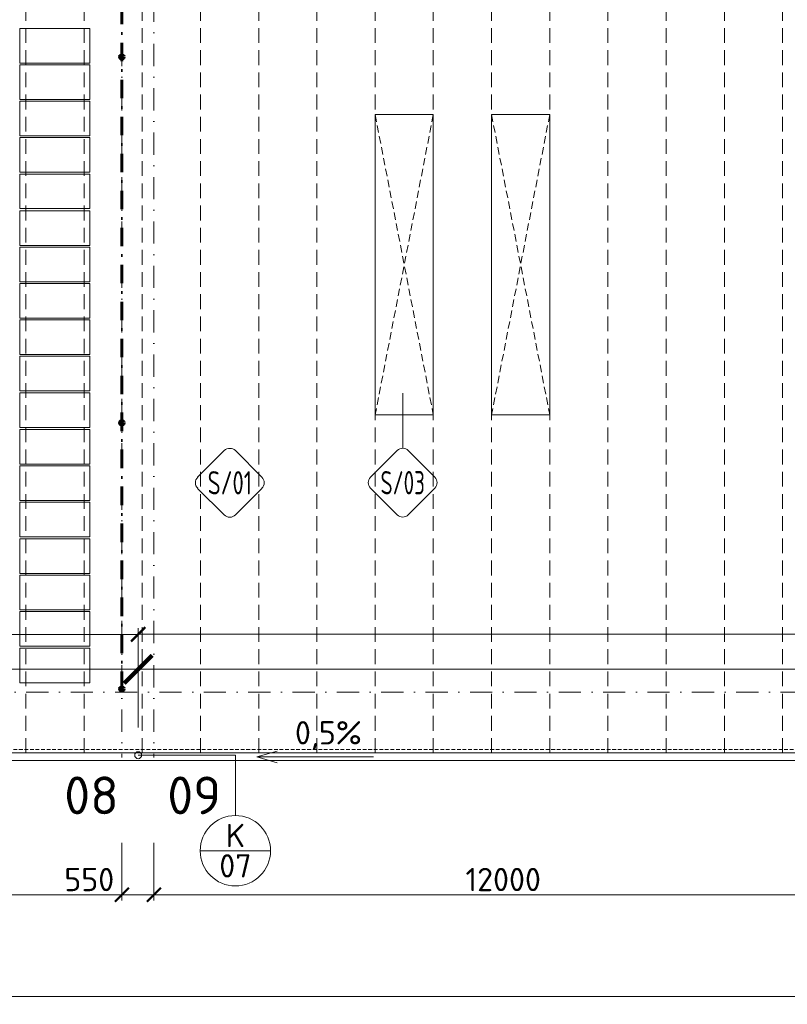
# Model space of a CAD drawing. Header units: millimetres. Extents: x -1695604 to 5289369, y -1488057 to 2187451.
# Tile 142 of 256: x 76245 to 89430, y 144642 to 161550. Entities that reach past the tile are written whole.
import ezdxf
from ezdxf import colors
from ezdxf.entities.mleader import LeaderData, LeaderLine
from ezdxf.enums import TextEntityAlignment as Align
from ezdxf.math import Vec2, Vec3

# ---------------------------------------------------------------- set-up
doc = ezdxf.new("R2010")
doc.units = ezdxf.units.MM
for name, pattern in [('CENTERX2', [101.6, 63.5, -12.7, 12.7, -12.7]), ('DASHDOT', [25.4, 12.7, -6.35, 0, -6.35]), ('DASHED', [19.05, 12.7, -6.35]), ('HIDDEN', [9.525, 6.35, -3.175]), ('ČERCHOVANÁ', [25.4, 12.7, -6.35, 0, -6.35]), ('ČÁRKOVANÁ', [19.05, 12.7, -6.35])]:
    doc.linetypes.add(name, pattern=pattern)
doc.layers.get('Defpoints').update_dxf_attribs({"color": 8})
for name, color, linetype, lineweight in [('____podkonstrukce FVE', 3, 'CENTERX2', 9), ('___FVE_návrh var.2', 6, 'Continuous', 5), ('A99_N_kce-pod', 7, 'DASHED', 20), ('A99_N_kce-pohl', 1, 'Continuous', 9), ('A99_N_koty-200', 5, 'Continuous', 5), ('A99_N_koty-200 @ 1', 5, 'Continuous', 5), ('A99_N_koty-200 @ 10', 5, 'Continuous', 5), ('A99_N_koty-200 @ 100', 5, 'Continuous', 5), ('A99_N_koty-200 @ 200', 5, 'Continuous', 5), ('A99_N_koty-200 @ 250 (1)', 5, 'Continuous', 5), ('A99_N_koty-200 @ 250 (2)', 5, 'Continuous', 5), ('A99_N_koty-200 @ 400', 5, 'Continuous', 5), ('A99_N_koty-vysk', 160, 'Continuous', 5), ('A99_N_txt-popis-200', 240, 'Continuous', 5), ('A99_N_txt-popis-50 @ 200', 240, 'Continuous', 9), ('A99_N_znaceni 200', 5, 'Continuous', 5), ('A99_S_osy', 1, 'CENTERX2', 5)]:
    doc.layers.add(name, color=color, linetype=linetype, lineweight=lineweight)
doc.styles.add('A99_kota', font='isocpeur.ttf', dxfattribs={"height": 2})
doc.styles.add('A99_popis', font='isocpeur.ttf')
doc.styles.add('ad_popis 100', font='isocpeur.ttf', dxfattribs={"height": 200})
doc.dimstyles.new('A99_kota_200 new', dxfattribs={"dimscale": 200, "dimtxt": 2, "dimasz": 1.2, "dimexe": 0.5, "dimexo": 1.5, "dimgap": 0.3, "dimtad": 1, "dimdec": 0, "dimzin": 3, "dimdsep": 46, "dimtxsty": 'A99_kota', "dimblk": 'ARCHTICK', "dimcen": 2.5, "dimazin": 2, "dimtfac": 0.75, "dimtdec": 0, "dimtmove": 2, "dimatfit": 0, "dimfxl": 0, "dimtolj": 1, "dimtzin": 0, "dimlwd": 5, "dimlwe": 5, "dimarcsym": 0})

# ---------------------------------------------------------------- blocks, each defined once
blk = doc.blocks.new('_ArchTick')
at = {"color": 0, "linetype": 'ByBlock', "const_width": 0.15}
blk.add_lwpolyline([(-0.5, -0.5), (0.5, 0.5)], dxfattribs=at)
blk = doc.blocks.new('*D181')
at = {"layer": 'A99_N_koty-200', "color": 0, "linetype": 'Continuous', "lineweight": 5, "ltscale": 10, "transparency": 16777216}
for p, q in [((78550, 147325), (78550, 146425)), ((90550, 147325), (90550, 146425)), ((90550, 146525), (78550, 146525))]:
    blk.add_line(p, q, dxfattribs=at)
at = {"layer": 'Defpoints', "color": 0, "linetype": 'Continuous', "lineweight": 0, "ltscale": 10, "transparency": 16777216}
for p in [(78550, 149400), (90550, 149400), (78550, 146525)]:
    blk.add_point(p, dxfattribs=at)
at = {"layer": 'A99_N_koty-200', "color": 0, "linetype": 'Continuous', "lineweight": 5, "ltscale": 10, "transparency": 16777216, "xscale": 240, "yscale": 240, "zscale": 240, "rotation": 180}
blk.add_blockref('_ArchTick', (78550, 146525), dxfattribs=at)
at = {"layer": 'A99_N_koty-200', "color": 0, "linetype": 'Continuous', "lineweight": 5, "ltscale": 10, "transparency": 16777216, "xscale": 240, "yscale": 240, "zscale": 240}
blk.add_blockref('_ArchTick', (90550, 146525), dxfattribs=at)
at = {"layer": 'A99_N_koty-200', "color": 0, "linetype": 'Continuous', "ltscale": 10, "transparency": 16777216, "insert": (84550, 146785), "char_height": 400, "attachment_point": 5, "style": 'A99_kota'}
blk.add_mtext('\\A1;12000', dxfattribs=at)
blk = doc.blocks.new('*D182')
at = {"layer": 'A99_N_koty-200', "color": 0, "linetype": 'Continuous', "lineweight": 5, "ltscale": 10, "transparency": 16777216}
for p, q in [((66000, 147325), (66000, 146425)), ((78000, 147325), (78000, 146425)), ((78000, 146525), (66000, 146525))]:
    blk.add_line(p, q, dxfattribs=at)
at = {"layer": 'Defpoints', "color": 0, "linetype": 'Continuous', "lineweight": 0, "ltscale": 10, "transparency": 16777216}
for p in [(66000, 149400), (78000, 149400), (66000, 146525)]:
    blk.add_point(p, dxfattribs=at)
at = {"layer": 'A99_N_koty-200', "color": 0, "linetype": 'Continuous', "lineweight": 5, "ltscale": 10, "transparency": 16777216, "xscale": 240, "yscale": 240, "zscale": 240, "rotation": 180}
blk.add_blockref('_ArchTick', (66000, 146525), dxfattribs=at)
at = {"layer": 'A99_N_koty-200', "color": 0, "linetype": 'Continuous', "lineweight": 5, "ltscale": 10, "transparency": 16777216, "xscale": 240, "yscale": 240, "zscale": 240}
blk.add_blockref('_ArchTick', (78000, 146525), dxfattribs=at)
at = {"layer": 'A99_N_koty-200', "color": 0, "linetype": 'Continuous', "ltscale": 10, "transparency": 16777216, "insert": (72000, 146785), "char_height": 400, "attachment_point": 5, "style": 'A99_kota'}
blk.add_mtext('\\A1;12000', dxfattribs=at)
blk = doc.blocks.new('*D183')
at = {"layer": 'A99_N_koty-200', "color": 0, "linetype": 'Continuous', "lineweight": 5, "ltscale": 10, "transparency": 16777216}
for p, q in [((78000, 147325), (78000, 146425)), ((78550, 147325), (78550, 146425)), ((78000, 146525), (77760, 146525)), ((78550, 146525), (78000, 146525)), ((78550, 146525), (78790, 146525))]:
    blk.add_line(p, q, dxfattribs=at)
at = {"layer": 'Defpoints', "color": 0, "linetype": 'Continuous', "lineweight": 0, "ltscale": 10, "transparency": 16777216}
for p in [(78000, 149400), (78550, 149400), (78000, 146525)]:
    blk.add_point(p, dxfattribs=at)
at = {"layer": 'A99_N_koty-200', "color": 0, "linetype": 'Continuous', "lineweight": 5, "ltscale": 10, "transparency": 16777216, "xscale": 240, "yscale": 240, "zscale": 240}
blk.add_blockref('_ArchTick', (78000, 146525), dxfattribs=at)
at = {"layer": 'A99_N_koty-200', "color": 0, "linetype": 'Continuous', "lineweight": 5, "ltscale": 10, "transparency": 16777216, "xscale": 240, "yscale": 240, "zscale": 240, "rotation": 180}
blk.add_blockref('_ArchTick', (78550, 146525), dxfattribs=at)
at = {"layer": 'A99_N_koty-200', "color": 0, "linetype": 'Continuous', "ltscale": 10, "transparency": 16777216, "insert": (77440, 146785), "char_height": 400, "attachment_point": 5, "style": 'A99_kota'}
blk.add_mtext('\\A1;550', dxfattribs=at)
blk = doc.blocks.new('*D190')
at = {"layer": 'A99_N_koty-200', "color": 0, "linetype": 'Continuous', "lineweight": 5, "ltscale": 10, "transparency": 16777216}
for p, q in [((-650, 145575), (-650, 144675)), ((138876, 145575), (138876, 144675)), ((138876, 144775), (-650, 144775))]:
    blk.add_line(p, q, dxfattribs=at)
at = {"layer": 'Defpoints', "color": 0, "linetype": 'Continuous', "lineweight": 0, "ltscale": 10, "transparency": 16777216}
for p in [(-650, 148705), (138876, 148705), (-650, 144775)]:
    blk.add_point(p, dxfattribs=at)
at = {"layer": 'A99_N_koty-200', "color": 0, "linetype": 'Continuous', "lineweight": 5, "ltscale": 10, "transparency": 16777216, "xscale": 240, "yscale": 240, "zscale": 240, "rotation": 180}
blk.add_blockref('_ArchTick', (-650, 144775), dxfattribs=at)
at = {"layer": 'A99_N_koty-200', "color": 0, "linetype": 'Continuous', "lineweight": 5, "ltscale": 10, "transparency": 16777216, "xscale": 240, "yscale": 240, "zscale": 240}
blk.add_blockref('_ArchTick', (138876, 144775), dxfattribs=at)
at = {"layer": 'A99_N_koty-200', "color": 0, "linetype": 'Continuous', "ltscale": 10, "transparency": 16777216, "insert": (69113, 145035), "char_height": 400, "attachment_point": 5, "style": 'A99_kota'}
blk.add_mtext('\\A1;139526', dxfattribs=at)
blk = doc.blocks.new('*D4525')
at = {"layer": 'A99_N_koty-200', "color": 0, "linetype": 'Continuous', "lineweight": 5, "ltscale": 10, "transparency": 16777216}
for p, q in [((30000, 150190), (30000, 151090)), ((30000, 150990), (78280, 150990)), ((78280, 150190), (78280, 151090))]:
    blk.add_line(p, q, dxfattribs=at)
at = {"layer": 'Defpoints', "color": 0, "linetype": 'Continuous', "lineweight": 18, "ltscale": 10, "transparency": 16777216}
for p in [(78280, 150990), (30000, 148920), (78280, 148920)]:
    blk.add_point(p, dxfattribs=at)
at = {"layer": 'A99_N_koty-200', "color": 0, "linetype": 'Continuous', "lineweight": 5, "ltscale": 10, "transparency": 16777216, "xscale": 240, "yscale": 240, "zscale": 240, "rotation": 180}
blk.add_blockref('_ArchTick', (30000, 150990), dxfattribs=at)
at = {"layer": 'A99_N_koty-200', "color": 0, "linetype": 'Continuous', "lineweight": 5, "ltscale": 10, "transparency": 16777216, "xscale": 240, "yscale": 240, "zscale": 240}
blk.add_blockref('_ArchTick', (78280, 150990), dxfattribs=at)
at = {"layer": 'A99_N_koty-200', "color": 0, "linetype": 'Continuous', "ltscale": 10, "transparency": 16777216, "insert": (55025, 151330), "char_height": 400, "attachment_point": 5, "style": 'A99_kota'}
blk.add_mtext('\\A1;48280', dxfattribs=at)
blk = doc.blocks.new('*D4526')
at = {"layer": 'A99_N_koty-200', "color": 0, "linetype": 'Continuous', "lineweight": 5, "ltscale": 10, "transparency": 16777216}
for p, q in [((30000, 149995), (30000, 150445)), ((30000, 150395), (78280, 150395)), ((78280, 149995), (78280, 150445))]:
    blk.add_line(p, q, dxfattribs=at)
at = {"layer": 'Defpoints', "color": 0, "linetype": 'Continuous', "lineweight": 18, "ltscale": 10, "transparency": 16777216}
for p in [(78280, 150395), (30000, 148920), (78280, 148920)]:
    blk.add_point(p, dxfattribs=at)
at = {"layer": 'A99_N_koty-200', "color": 0, "linetype": 'Continuous', "lineweight": 5, "ltscale": 10, "transparency": 16777216, "xscale": 120, "yscale": 120, "zscale": 120, "rotation": 180}
blk.add_blockref('_ArchTick', (30000, 150395), dxfattribs=at)
at = {"layer": 'A99_N_koty-200', "color": 0, "linetype": 'Continuous', "lineweight": 5, "ltscale": 10, "transparency": 16777216, "xscale": 120, "yscale": 120, "zscale": 120}
blk.add_blockref('_ArchTick', (78280, 150395), dxfattribs=at)
at = {"layer": 'A99_N_koty-200', "color": 0, "linetype": 'Continuous', "ltscale": 10, "transparency": 16777216, "insert": (54140, 150525), "char_height": 200, "attachment_point": 5, "style": 'A99_kota'}
blk.add_mtext('\\A1;48280', dxfattribs=at)
blk = doc.blocks.new('*D4527')
at = {"layer": 'A99_N_koty-200', "color": 0, "linetype": 'Continuous', "lineweight": 5, "ltscale": 10, "transparency": 16777216}
for p, q in [((30000, 150391), (30000, 150395.5)), ((30000, 150395), (78280, 150395)), ((78280, 150391), (78280, 150395.5))]:
    blk.add_line(p, q, dxfattribs=at)
at = {"layer": 'Defpoints', "color": 0, "linetype": 'Continuous', "lineweight": 18, "ltscale": 10, "transparency": 16777216}
for p in [(78280, 150395), (30000, 148920), (78280, 148920)]:
    blk.add_point(p, dxfattribs=at)
at = {"layer": 'A99_N_koty-200', "color": 0, "linetype": 'Continuous', "lineweight": 5, "ltscale": 10, "transparency": 16777216, "xscale": 1.2, "yscale": 1.2, "zscale": 1.2, "rotation": 180}
blk.add_blockref('_ArchTick', (30000, 150395), dxfattribs=at)
at = {"layer": 'A99_N_koty-200', "color": 0, "linetype": 'Continuous', "lineweight": 5, "ltscale": 10, "transparency": 16777216, "xscale": 1.2, "yscale": 1.2, "zscale": 1.2}
blk.add_blockref('_ArchTick', (78280, 150395), dxfattribs=at)
at = {"layer": 'A99_N_koty-200', "color": 0, "linetype": 'Continuous', "ltscale": 10, "transparency": 16777216, "insert": (54140, 150396.3), "char_height": 2, "attachment_point": 5, "style": 'A99_kota'}
blk.add_mtext('\\A1;48280', dxfattribs=at)
blk = doc.blocks.new('*D4528')
at = {"layer": 'A99_N_koty-200', "color": 0, "linetype": 'Continuous', "lineweight": 5, "ltscale": 10, "transparency": 16777216}
for p, q in [((30000, 149520), (30000, 150595)), ((78280, 149520), (78280, 150595)), ((30000, 150395), (78280, 150395))]:
    blk.add_line(p, q, dxfattribs=at)
at = {"layer": 'Defpoints', "color": 0, "linetype": 'Continuous', "lineweight": 18, "ltscale": 10, "transparency": 16777216}
for p in [(78280, 150395), (30000, 148920), (78280, 148920)]:
    blk.add_point(p, dxfattribs=at)
at = {"layer": 'A99_N_koty-200', "color": 0, "linetype": 'Continuous', "lineweight": 5, "ltscale": 10, "transparency": 16777216, "xscale": 480, "yscale": 480, "zscale": 480, "rotation": 180}
blk.add_blockref('_ArchTick', (30000, 150395), dxfattribs=at)
at = {"layer": 'A99_N_koty-200', "color": 0, "linetype": 'Continuous', "lineweight": 5, "ltscale": 10, "transparency": 16777216, "xscale": 480, "yscale": 480, "zscale": 480}
blk.add_blockref('_ArchTick', (78280, 150395), dxfattribs=at)
at = {"layer": 'A99_N_koty-200', "color": 0, "linetype": 'Continuous', "ltscale": 10, "transparency": 16777216, "insert": (54140, 150915), "char_height": 800, "attachment_point": 5, "style": 'A99_kota'}
blk.add_mtext('\\A1;48280', dxfattribs=at)
blk = doc.blocks.new('*D4529')
at = {"layer": 'A99_N_koty-200', "color": 0, "linetype": 'Continuous', "lineweight": 5, "ltscale": 10, "transparency": 16777216}
for p, q in [((30000, 150355), (30000, 150400)), ((30000, 150395), (78280, 150395)), ((78280, 150355), (78280, 150400))]:
    blk.add_line(p, q, dxfattribs=at)
at = {"layer": 'Defpoints', "color": 0, "linetype": 'Continuous', "lineweight": 18, "ltscale": 10, "transparency": 16777216}
for p in [(78280, 150395), (30000, 148920), (78280, 148920)]:
    blk.add_point(p, dxfattribs=at)
at = {"layer": 'A99_N_koty-200', "color": 0, "linetype": 'Continuous', "lineweight": 5, "ltscale": 10, "transparency": 16777216, "xscale": 12, "yscale": 12, "zscale": 12, "rotation": 180}
blk.add_blockref('_ArchTick', (30000, 150395), dxfattribs=at)
at = {"layer": 'A99_N_koty-200', "color": 0, "linetype": 'Continuous', "lineweight": 5, "ltscale": 10, "transparency": 16777216, "xscale": 12, "yscale": 12, "zscale": 12}
blk.add_blockref('_ArchTick', (78280, 150395), dxfattribs=at)
at = {"layer": 'A99_N_koty-200', "color": 0, "linetype": 'Continuous', "ltscale": 10, "transparency": 16777216, "insert": (54140, 150408), "char_height": 20, "attachment_point": 5, "style": 'A99_kota'}
blk.add_mtext('\\A1;48280', dxfattribs=at)
blk = doc.blocks.new('*D4530')
at = {"layer": 'A99_N_koty-200', "color": 0, "linetype": 'Continuous', "lineweight": 5, "ltscale": 10, "transparency": 16777216}
for p, q in [((30000, 149395), (30000, 150520)), ((78280, 149395), (78280, 150520)), ((30000, 150395), (78280, 150395))]:
    blk.add_line(p, q, dxfattribs=at)
at = {"layer": 'Defpoints', "color": 0, "linetype": 'Continuous', "lineweight": 18, "ltscale": 10, "transparency": 16777216}
for p in [(78280, 150395), (30000, 148920), (78280, 148920)]:
    blk.add_point(p, dxfattribs=at)
at = {"layer": 'A99_N_koty-200', "color": 0, "linetype": 'Continuous', "lineweight": 5, "ltscale": 10, "transparency": 16777216, "xscale": 300, "yscale": 300, "zscale": 300, "rotation": 180}
blk.add_blockref('_ArchTick', (30000, 150395), dxfattribs=at)
at = {"layer": 'A99_N_koty-200', "color": 0, "linetype": 'Continuous', "lineweight": 5, "ltscale": 10, "transparency": 16777216, "xscale": 300, "yscale": 300, "zscale": 300}
blk.add_blockref('_ArchTick', (78280, 150395), dxfattribs=at)
at = {"layer": 'A99_N_koty-200', "color": 0, "linetype": 'Continuous', "ltscale": 10, "transparency": 16777216, "insert": (54140, 150720), "char_height": 500, "attachment_point": 5, "style": 'A99_kota'}
blk.add_mtext('\\A1;48280', dxfattribs=at)
blk = doc.blocks.new('*D4531')
at = {"layer": 'A99_N_koty-200', "color": 0, "linetype": 'Continuous', "lineweight": 5, "ltscale": 10, "transparency": 16777216}
for p, q in [((30000, 149395), (30000, 150520)), ((78280, 149395), (78280, 150520)), ((30000, 150395), (78280, 150395))]:
    blk.add_line(p, q, dxfattribs=at)
at = {"layer": 'Defpoints', "color": 0, "linetype": 'Continuous', "lineweight": 18, "ltscale": 10, "transparency": 16777216}
for p in [(78280, 150395), (30000, 148920), (78280, 148920)]:
    blk.add_point(p, dxfattribs=at)
at = {"layer": 'A99_N_koty-200', "color": 0, "linetype": 'Continuous', "lineweight": 5, "ltscale": 10, "transparency": 16777216, "xscale": 300, "yscale": 300, "zscale": 300, "rotation": 180}
blk.add_blockref('_ArchTick', (30000, 150395), dxfattribs=at)
at = {"layer": 'A99_N_koty-200', "color": 0, "linetype": 'Continuous', "lineweight": 5, "ltscale": 10, "transparency": 16777216, "xscale": 300, "yscale": 300, "zscale": 300}
blk.add_blockref('_ArchTick', (78280, 150395), dxfattribs=at)
at = {"layer": 'A99_N_koty-200', "color": 0, "linetype": 'Continuous', "ltscale": 10, "transparency": 16777216, "insert": (54140, 150720), "char_height": 500, "attachment_point": 5, "style": 'A99_kota'}
blk.add_mtext('\\A1;48280', dxfattribs=at)
blk = doc.blocks.new('*D4533')
at = {"layer": 'A99_N_koty-200', "color": 0, "linetype": 'Continuous', "lineweight": 5, "ltscale": 10, "transparency": 16777216}
for p, q in [((78280, 150200), (78280, 151100)), ((78280, 151000), (115495, 151000)), ((115495, 150200), (115495, 151100))]:
    blk.add_line(p, q, dxfattribs=at)
at = {"layer": 'Defpoints', "color": 0, "linetype": 'Continuous', "lineweight": 18, "ltscale": 10, "transparency": 16777216}
for p in [(115495, 151000), (78280, 148920), (115495, 148920)]:
    blk.add_point(p, dxfattribs=at)
at = {"layer": 'A99_N_koty-200', "color": 0, "linetype": 'Continuous', "lineweight": 5, "ltscale": 10, "transparency": 16777216, "xscale": 240, "yscale": 240, "zscale": 240, "rotation": 180}
blk.add_blockref('_ArchTick', (78280, 151000), dxfattribs=at)
at = {"layer": 'A99_N_koty-200', "color": 0, "linetype": 'Continuous', "lineweight": 5, "ltscale": 10, "transparency": 16777216, "xscale": 240, "yscale": 240, "zscale": 240}
blk.add_blockref('_ArchTick', (115495, 151000), dxfattribs=at)
at = {"layer": 'A99_N_koty-200', "color": 0, "linetype": 'Continuous', "ltscale": 10, "transparency": 16777216, "insert": (96887.5, 151260), "char_height": 400, "attachment_point": 5, "style": 'A99_kota'}
blk.add_mtext('\\A1;37215', dxfattribs=at)
blk = doc.blocks.new('*D4534')
at = {"layer": 'A99_N_koty-200', "color": 0, "linetype": 'Continuous', "lineweight": 5, "ltscale": 10, "transparency": 16777216}
for p, q in [((78280, 149995), (78280, 150445)), ((78280, 150395), (115495, 150395)), ((115495, 149995), (115495, 150445))]:
    blk.add_line(p, q, dxfattribs=at)
at = {"layer": 'Defpoints', "color": 0, "linetype": 'Continuous', "lineweight": 18, "ltscale": 10, "transparency": 16777216}
for p in [(115495, 150395), (78280, 148920), (115495, 148920)]:
    blk.add_point(p, dxfattribs=at)
at = {"layer": 'A99_N_koty-200', "color": 0, "linetype": 'Continuous', "lineweight": 5, "ltscale": 10, "transparency": 16777216, "xscale": 120, "yscale": 120, "zscale": 120, "rotation": 180}
blk.add_blockref('_ArchTick', (78280, 150395), dxfattribs=at)
at = {"layer": 'A99_N_koty-200', "color": 0, "linetype": 'Continuous', "lineweight": 5, "ltscale": 10, "transparency": 16777216, "xscale": 120, "yscale": 120, "zscale": 120}
blk.add_blockref('_ArchTick', (115495, 150395), dxfattribs=at)
at = {"layer": 'A99_N_koty-200', "color": 0, "linetype": 'Continuous', "ltscale": 10, "transparency": 16777216, "insert": (96887.5, 150525), "char_height": 200, "attachment_point": 5, "style": 'A99_kota'}
blk.add_mtext('\\A1;37215', dxfattribs=at)
blk = doc.blocks.new('*D4535')
at = {"layer": 'A99_N_koty-200', "color": 0, "linetype": 'Continuous', "lineweight": 5, "ltscale": 10, "transparency": 16777216}
for p, q in [((78280, 150391), (78280, 150395.5)), ((78280, 150395), (115495, 150395)), ((115495, 150391), (115495, 150395.5))]:
    blk.add_line(p, q, dxfattribs=at)
at = {"layer": 'Defpoints', "color": 0, "linetype": 'Continuous', "lineweight": 18, "ltscale": 10, "transparency": 16777216}
for p in [(115495, 150395), (78280, 148920), (115495, 148920)]:
    blk.add_point(p, dxfattribs=at)
at = {"layer": 'A99_N_koty-200', "color": 0, "linetype": 'Continuous', "lineweight": 5, "ltscale": 10, "transparency": 16777216, "xscale": 1.2, "yscale": 1.2, "zscale": 1.2, "rotation": 180}
blk.add_blockref('_ArchTick', (78280, 150395), dxfattribs=at)
at = {"layer": 'A99_N_koty-200', "color": 0, "linetype": 'Continuous', "lineweight": 5, "ltscale": 10, "transparency": 16777216, "xscale": 1.2, "yscale": 1.2, "zscale": 1.2}
blk.add_blockref('_ArchTick', (115495, 150395), dxfattribs=at)
at = {"layer": 'A99_N_koty-200', "color": 0, "linetype": 'Continuous', "ltscale": 10, "transparency": 16777216, "insert": (96887.5, 150396.3), "char_height": 2, "attachment_point": 5, "style": 'A99_kota'}
blk.add_mtext('\\A1;37215', dxfattribs=at)
blk = doc.blocks.new('*D4536')
at = {"layer": 'A99_N_koty-200', "color": 0, "linetype": 'Continuous', "lineweight": 5, "ltscale": 10, "transparency": 16777216}
for p, q in [((78280, 149520), (78280, 150595)), ((115495, 149520), (115495, 150595)), ((78280, 150395), (115495, 150395))]:
    blk.add_line(p, q, dxfattribs=at)
at = {"layer": 'Defpoints', "color": 0, "linetype": 'Continuous', "lineweight": 18, "ltscale": 10, "transparency": 16777216}
for p in [(115495, 150395), (78280, 148920), (115495, 148920)]:
    blk.add_point(p, dxfattribs=at)
at = {"layer": 'A99_N_koty-200', "color": 0, "linetype": 'Continuous', "lineweight": 5, "ltscale": 10, "transparency": 16777216, "xscale": 480, "yscale": 480, "zscale": 480, "rotation": 180}
blk.add_blockref('_ArchTick', (78280, 150395), dxfattribs=at)
at = {"layer": 'A99_N_koty-200', "color": 0, "linetype": 'Continuous', "lineweight": 5, "ltscale": 10, "transparency": 16777216, "xscale": 480, "yscale": 480, "zscale": 480}
blk.add_blockref('_ArchTick', (115495, 150395), dxfattribs=at)
at = {"layer": 'A99_N_koty-200', "color": 0, "linetype": 'Continuous', "ltscale": 10, "transparency": 16777216, "insert": (96887.5, 150915), "char_height": 800, "attachment_point": 5, "style": 'A99_kota'}
blk.add_mtext('\\A1;37215', dxfattribs=at)
blk = doc.blocks.new('*D4537')
at = {"layer": 'A99_N_koty-200', "color": 0, "linetype": 'Continuous', "lineweight": 5, "ltscale": 10, "transparency": 16777216}
for p, q in [((78280, 150355), (78280, 150400)), ((78280, 150395), (115495, 150395)), ((115495, 150355), (115495, 150400))]:
    blk.add_line(p, q, dxfattribs=at)
at = {"layer": 'Defpoints', "color": 0, "linetype": 'Continuous', "lineweight": 18, "ltscale": 10, "transparency": 16777216}
for p in [(115495, 150395), (78280, 148920), (115495, 148920)]:
    blk.add_point(p, dxfattribs=at)
at = {"layer": 'A99_N_koty-200', "color": 0, "linetype": 'Continuous', "lineweight": 5, "ltscale": 10, "transparency": 16777216, "xscale": 12, "yscale": 12, "zscale": 12, "rotation": 180}
blk.add_blockref('_ArchTick', (78280, 150395), dxfattribs=at)
at = {"layer": 'A99_N_koty-200', "color": 0, "linetype": 'Continuous', "lineweight": 5, "ltscale": 10, "transparency": 16777216, "xscale": 12, "yscale": 12, "zscale": 12}
blk.add_blockref('_ArchTick', (115495, 150395), dxfattribs=at)
at = {"layer": 'A99_N_koty-200', "color": 0, "linetype": 'Continuous', "ltscale": 10, "transparency": 16777216, "insert": (96887.5, 150408), "char_height": 20, "attachment_point": 5, "style": 'A99_kota'}
blk.add_mtext('\\A1;37215', dxfattribs=at)
blk = doc.blocks.new('*D4538')
at = {"layer": 'A99_N_koty-200', "color": 0, "linetype": 'Continuous', "lineweight": 5, "ltscale": 10, "transparency": 16777216}
for p, q in [((78280, 149395), (78280, 150520)), ((115495, 149395), (115495, 150520)), ((78280, 150395), (115495, 150395))]:
    blk.add_line(p, q, dxfattribs=at)
at = {"layer": 'Defpoints', "color": 0, "linetype": 'Continuous', "lineweight": 18, "ltscale": 10, "transparency": 16777216}
for p in [(115495, 150395), (78280, 148920), (115495, 148920)]:
    blk.add_point(p, dxfattribs=at)
at = {"layer": 'A99_N_koty-200', "color": 0, "linetype": 'Continuous', "lineweight": 5, "ltscale": 10, "transparency": 16777216, "xscale": 300, "yscale": 300, "zscale": 300, "rotation": 180}
blk.add_blockref('_ArchTick', (78280, 150395), dxfattribs=at)
at = {"layer": 'A99_N_koty-200', "color": 0, "linetype": 'Continuous', "lineweight": 5, "ltscale": 10, "transparency": 16777216, "xscale": 300, "yscale": 300, "zscale": 300}
blk.add_blockref('_ArchTick', (115495, 150395), dxfattribs=at)
at = {"layer": 'A99_N_koty-200', "color": 0, "linetype": 'Continuous', "ltscale": 10, "transparency": 16777216, "insert": (96887.5, 150720), "char_height": 500, "attachment_point": 5, "style": 'A99_kota'}
blk.add_mtext('\\A1;37215', dxfattribs=at)
blk = doc.blocks.new('*D4539')
at = {"layer": 'A99_N_koty-200', "color": 0, "linetype": 'Continuous', "lineweight": 5, "ltscale": 10, "transparency": 16777216}
for p, q in [((78280, 149395), (78280, 150520)), ((115495, 149395), (115495, 150520)), ((78280, 150395), (115495, 150395))]:
    blk.add_line(p, q, dxfattribs=at)
at = {"layer": 'Defpoints', "color": 0, "linetype": 'Continuous', "lineweight": 18, "ltscale": 10, "transparency": 16777216}
for p in [(115495, 150395), (78280, 148920), (115495, 148920)]:
    blk.add_point(p, dxfattribs=at)
at = {"layer": 'A99_N_koty-200', "color": 0, "linetype": 'Continuous', "lineweight": 5, "ltscale": 10, "transparency": 16777216, "xscale": 300, "yscale": 300, "zscale": 300, "rotation": 180}
blk.add_blockref('_ArchTick', (78280, 150395), dxfattribs=at)
at = {"layer": 'A99_N_koty-200', "color": 0, "linetype": 'Continuous', "lineweight": 5, "ltscale": 10, "transparency": 16777216, "xscale": 300, "yscale": 300, "zscale": 300}
blk.add_blockref('_ArchTick', (115495, 150395), dxfattribs=at)
at = {"layer": 'A99_N_koty-200', "color": 0, "linetype": 'Continuous', "ltscale": 10, "transparency": 16777216, "insert": (96887.5, 150720), "char_height": 500, "attachment_point": 5, "style": 'A99_kota'}
blk.add_mtext('\\A1;37215', dxfattribs=at)
blk = doc.blocks.new('*U20')
at = {"color": 0, "linetype": 'ByBlock'}
blk.add_line((-3.02, 0), (3.02, 0), dxfattribs=at)
blk.add_circle((0, 0), 3.02, dxfattribs=at)
at = {"color": 0, "linetype": 'ByBlock', "style": 'A99_popis'}
for tag, p in [('KATEGORIE', (0, 1.31)), ('PRVEK', (0, -1.298))]:
    blk.add_attdef(tag, text='', height=2, dxfattribs=at).set_placement(p, align=Align.MIDDLE_CENTER)
blk = doc.blocks.new('*U106')
at = {"color": 0}
for p, q in [((0, 4.44), (0, 11.52)), ((-0.72, 4.14), (-4.15, 0.71)), ((4.14, 0.71), (0.71, 4.14)), ((-4.15, -0.72), (-0.72, -4.15)), ((0.71, -4.15), (4.14, -0.72))]:
    blk.add_line(p, q, dxfattribs=at)
for centre, start, end in [((0, 3.42), 45, 135), ((-3.43, 0), 135, 225), ((3.42, 0), 315, 45), ((0, -3.43), 225, 315)]:
    blk.add_arc(centre, 1.01, start, end, dxfattribs=at)
at = {"color": 0, "linetype": 'ByBlock', "style": 'A99_popis', "width": 0.953108}
blk.add_attdef('SKLADBA', text='', height=3, rotation=0.0103, dxfattribs=at).set_placement((-2.86, -1.51), (2.86, -1.5), align=Align.FIT)
blk = doc.blocks.new('*U99')
at = {"color": 0}
for p, q in [((-0.72, 4.14), (-4.15, 0.71)), ((4.14, 0.71), (0.71, 4.14)), ((-4.15, -0.72), (-0.72, -4.15)), ((0.71, -4.15), (4.14, -0.72))]:
    blk.add_line(p, q, dxfattribs=at)
for centre, start, end in [((0, 3.42), 45, 135), ((-3.43, 0), 135, 225), ((3.42, 0), 315, 45), ((0, -3.43), 225, 315)]:
    blk.add_arc(centre, 1.01, start, end, dxfattribs=at)
at = {"color": 0, "linetype": 'ByBlock', "style": 'A99_popis', "width": 0.953108}
blk.add_attdef('SKLADBA', text='', height=3, rotation=0.0103, dxfattribs=at).set_placement((-2.86, -1.51), (2.86, -1.5), align=Align.FIT)
blk = doc.blocks.new('*U5963')
at = {"layer": 'A99_N_koty-200 @ 1', "linetype": 'Continuous', "ltscale": 10}
dim = blk.add_linear_dim(base=(78280, 150395), p1=(30000, 148920), p2=(78280, 148920), dimstyle='A99_kota_200 new', override={"dimscale": 1, "dimtix": 1, "dimtofl": 1, "dimtmove": 2, "dimatfit": 3}, dxfattribs=at)
dim.commit()
dim.dimension.update_dxf_attribs({"geometry": '*D4527', "text_midpoint": (54140, 150396.3)})
at = {"layer": 'A99_N_koty-200 @ 10', "linetype": 'Continuous', "ltscale": 10}
dim = blk.add_linear_dim(base=(78280, 150395), p1=(30000, 148920), p2=(78280, 148920), dimstyle='A99_kota_200 new', override={"dimscale": 10, "dimtix": 1, "dimtofl": 1, "dimtmove": 2, "dimatfit": 3}, dxfattribs=at)
dim.commit()
dim.dimension.update_dxf_attribs({"geometry": '*D4529', "text_midpoint": (54140, 150408)})
at = {"layer": 'A99_N_koty-200 @ 100', "linetype": 'Continuous', "ltscale": 10}
dim = blk.add_linear_dim(base=(78280, 150395), p1=(30000, 148920), p2=(78280, 148920), dimstyle='A99_kota_200 new', override={"dimscale": 100, "dimtix": 1, "dimtofl": 1, "dimtmove": 2, "dimatfit": 3}, dxfattribs=at)
dim.commit()
dim.dimension.update_dxf_attribs({"geometry": '*D4526', "text_midpoint": (54140, 150525)})
at = {"layer": 'A99_N_koty-200 @ 200', "linetype": 'Continuous', "ltscale": 10}
dim = blk.add_linear_dim(base=(78280, 150990), p1=(30000, 148920), p2=(78280, 148920), dimstyle='A99_kota_200 new', override={"dimscale": 200, "dimtix": 1, "dimtofl": 1, "dimtmove": 2, "dimatfit": 3}, dxfattribs=at)
dim.commit()
dim.dimension.update_dxf_attribs({"geometry": '*D4525', "text_midpoint": (55025, 151330), "dimtype": 128})
at = {"layer": 'A99_N_koty-200 @ 250 (1)', "linetype": 'Continuous', "ltscale": 10}
dim = blk.add_linear_dim(base=(78280, 150395), p1=(30000, 148920), p2=(78280, 148920), dimstyle='A99_kota_200 new', override={"dimscale": 250, "dimtix": 1, "dimtofl": 1, "dimtmove": 2, "dimatfit": 3}, dxfattribs=at)
dim.commit()
dim.dimension.update_dxf_attribs({"geometry": '*D4531', "text_midpoint": (54140, 150720)})
at = {"layer": 'A99_N_koty-200 @ 250 (2)', "linetype": 'Continuous', "ltscale": 10}
dim = blk.add_linear_dim(base=(78280, 150395), p1=(30000, 148920), p2=(78280, 148920), dimstyle='A99_kota_200 new', override={"dimscale": 250, "dimtix": 1, "dimtofl": 1, "dimtmove": 2, "dimatfit": 3}, dxfattribs=at)
dim.commit()
dim.dimension.update_dxf_attribs({"geometry": '*D4530', "text_midpoint": (54140, 150720)})
at = {"layer": 'A99_N_koty-200 @ 400', "linetype": 'Continuous', "ltscale": 10}
dim = blk.add_linear_dim(base=(78280, 150395), p1=(30000, 148920), p2=(78280, 148920), dimstyle='A99_kota_200 new', override={"dimscale": 400, "dimtix": 1, "dimtofl": 1, "dimtmove": 2, "dimatfit": 3}, dxfattribs=at)
dim.commit()
dim.dimension.update_dxf_attribs({"geometry": '*D4528', "text_midpoint": (54140, 150915)})
blk = doc.blocks.new('*U5964')
at = {"layer": 'A99_N_koty-200 @ 1', "linetype": 'Continuous', "ltscale": 10}
dim = blk.add_linear_dim(base=(115495, 150395), p1=(78280, 148920), p2=(115495, 148920), dimstyle='A99_kota_200 new', override={"dimscale": 1, "dimtix": 1, "dimtofl": 1, "dimtmove": 2, "dimatfit": 3}, dxfattribs=at)
dim.commit()
dim.dimension.update_dxf_attribs({"geometry": '*D4535', "text_midpoint": (96887.5, 150396.3)})
at = {"layer": 'A99_N_koty-200 @ 10', "linetype": 'Continuous', "ltscale": 10}
dim = blk.add_linear_dim(base=(115495, 150395), p1=(78280, 148920), p2=(115495, 148920), dimstyle='A99_kota_200 new', override={"dimscale": 10, "dimtix": 1, "dimtofl": 1, "dimtmove": 2, "dimatfit": 3}, dxfattribs=at)
dim.commit()
dim.dimension.update_dxf_attribs({"geometry": '*D4537', "text_midpoint": (96887.5, 150408)})
at = {"layer": 'A99_N_koty-200 @ 100', "linetype": 'Continuous', "ltscale": 10}
dim = blk.add_linear_dim(base=(115495, 150395), p1=(78280, 148920), p2=(115495, 148920), dimstyle='A99_kota_200 new', override={"dimscale": 100, "dimtix": 1, "dimtofl": 1, "dimtmove": 2, "dimatfit": 3}, dxfattribs=at)
dim.commit()
dim.dimension.update_dxf_attribs({"geometry": '*D4534', "text_midpoint": (96887.5, 150525)})
at = {"layer": 'A99_N_koty-200 @ 200', "linetype": 'Continuous', "ltscale": 10}
dim = blk.add_linear_dim(base=(115495, 151000), p1=(78280, 148920), p2=(115495, 148920), dimstyle='A99_kota_200 new', override={"dimscale": 200, "dimtix": 1, "dimtofl": 1, "dimtmove": 2, "dimatfit": 3}, dxfattribs=at)
dim.commit()
dim.dimension.update_dxf_attribs({"geometry": '*D4533', "text_midpoint": (96887.5, 151260)})
at = {"layer": 'A99_N_koty-200 @ 250 (1)', "linetype": 'Continuous', "ltscale": 10}
dim = blk.add_linear_dim(base=(115495, 150395), p1=(78280, 148920), p2=(115495, 148920), dimstyle='A99_kota_200 new', override={"dimscale": 250, "dimtix": 1, "dimtofl": 1, "dimtmove": 2, "dimatfit": 3}, dxfattribs=at)
dim.commit()
dim.dimension.update_dxf_attribs({"geometry": '*D4539', "text_midpoint": (96887.5, 150720)})
at = {"layer": 'A99_N_koty-200 @ 250 (2)', "linetype": 'Continuous', "ltscale": 10}
dim = blk.add_linear_dim(base=(115495, 150395), p1=(78280, 148920), p2=(115495, 148920), dimstyle='A99_kota_200 new', override={"dimscale": 250, "dimtix": 1, "dimtofl": 1, "dimtmove": 2, "dimatfit": 3}, dxfattribs=at)
dim.commit()
dim.dimension.update_dxf_attribs({"geometry": '*D4538', "text_midpoint": (96887.5, 150720)})
at = {"layer": 'A99_N_koty-200 @ 400', "linetype": 'Continuous', "ltscale": 10}
dim = blk.add_linear_dim(base=(115495, 150395), p1=(78280, 148920), p2=(115495, 148920), dimstyle='A99_kota_200 new', override={"dimscale": 400, "dimtix": 1, "dimtofl": 1, "dimtmove": 2, "dimatfit": 3}, dxfattribs=at)
dim.commit()
dim.dimension.update_dxf_attribs({"geometry": '*D4536', "text_midpoint": (96887.5, 150915)})

msp = doc.modelspace()

# ---------------------------------------------------------------- linework, layer by layer
at = {"layer": '____podkonstrukce FVE', "color": 3, "linetype": 'ČERCHOVANÁ', "lineweight": 60, "ltscale": 25}
msp.add_lwpolyline([(78000, 173855), (78000, 150000)], dxfattribs=at)
at = {"layer": '____podkonstrukce FVE', "color": 3, "linetype": 'Continuous', "lineweight": 80, "ltscale": 0.5}
for centre in [(78000, 160910), (78000, 154627.5), (78000, 150057.5)]:
    msp.add_circle(centre, 30, dxfattribs=at)
at = {"layer": '___FVE_návrh var.2', "lineweight": 5, "ltscale": 2}
for points in [[(76250, 160805), (76250, 161400), (77450, 161400), (77450, 160805)], [(76250, 160180), (76250, 160775), (77450, 160775), (77450, 160180)], [(76250, 159555), (76250, 160150), (77450, 160150), (77450, 159555)], [(76250, 158930), (76250, 159525), (77450, 159525), (77450, 158930)], [(76250, 158305), (76250, 158900), (77450, 158900), (77450, 158305)], [(76250, 157675), (76250, 158270), (77450, 158270), (77450, 157675)], [(76250, 157050), (76250, 157645), (77450, 157645), (77450, 157050)], [(76250, 156425), (76250, 157020), (77450, 157020), (77450, 156425)], [(76250, 155800), (76250, 156395), (77450, 156395), (77450, 155800)], [(76250, 155175), (76250, 155770), (77450, 155770), (77450, 155175)], [(76250, 154545), (76250, 155140), (77450, 155140), (77450, 154545)], [(76250, 153920), (76250, 154515), (77450, 154515), (77450, 153920)], [(76250, 153890), (76250, 153295), (77450, 153295), (77450, 153890)], [(76250, 153265), (76250, 152670), (77450, 152670), (77450, 153265)], [(76250, 152635), (76250, 152040), (77450, 152040), (77450, 152635)], [(76250, 152010), (76250, 151415), (77450, 151415), (77450, 152010)], [(76250, 151385), (76250, 150790), (77450, 150790), (77450, 151385)], [(76250, 150760), (76250, 150165), (77450, 150165), (77450, 150760)]]:
    msp.add_lwpolyline(points, close=True, dxfattribs=at)
at = {"layer": 'A99_N_kce-pod', "linetype": 'HIDDEN', "lineweight": 5, "ltscale": 10}
msp.add_lwpolyline([(138875.5, 149020), (-600, 149020)], dxfattribs=at)
at = {"layer": 'A99_N_kce-pohl', "linetype": 'Continuous', "ltscale": 25}
msp.add_lwpolyline([(7180, 174440), (-650, 174440), (-650, 148960), (138875, 148960), (138875, 176350)], dxfattribs=at)
at = {"layer": 'A99_N_kce-pohl', "color": 254, "linetype": 'ČÁRKOVANÁ', "lineweight": 5, "ltscale": 20, "true_color": 0xffd9cc}
for points in [[(76350, 148960), (76350, 148960), (76350, 174145)], [(77350, 148960), (77350, 148960), (77350, 174145)], [(78350, 148960), (78350, 148960), (78350, 174145)], [(79350, 148960), (79350, 148960), (79350, 174145)], [(80350, 148960), (80350, 148960), (80350, 174145)], [(81350, 148960), (81350, 148960), (81350, 174145)], [(82350, 148960), (82350, 148960), (82350, 174145)], [(83350, 148960), (83350, 148960), (83350, 174145)], [(84350, 148960), (84350, 148960), (84350, 174145)], [(85350, 148960), (85350, 148960), (85350, 174145)], [(86350, 148960), (86350, 148960), (86350, 174145)], [(87350, 148960), (87350, 148960), (87350, 174145)], [(88350, 148960), (88350, 148960), (88350, 174145)], [(89350, 148960), (89350, 148960), (89350, 174145)]]:
    msp.add_lwpolyline(points, dxfattribs=at)
at = {"layer": 'A99_N_kce-pohl', "linetype": 'Continuous', "lineweight": 9}
for points in [[(82350, 159922.5), (83350, 159922.5), (83350, 154762.5), (82350, 154762.5)], [(84350, 159922.5), (85350, 159922.5), (85350, 154762.5), (84350, 154762.5)]]:
    msp.add_lwpolyline(points, close=True, dxfattribs=at)
at = {"layer": 'A99_N_kce-pohl', "linetype": 'ČÁRKOVANÁ', "lineweight": 9, "ltscale": 10}
for points in [[(83350, 159922.5), (82350, 154762.5)], [(82350, 159922.5), (83350, 154762.5)], [(85350, 159922.5), (84350, 154762.5)], [(84350, 159922.5), (85350, 154762.5)]]:
    msp.add_lwpolyline(points, dxfattribs=at)
at = {"layer": 'A99_N_koty-vysk'}
for points in [[(80320, 148890), (80670, 148990)], [(80320, 148890), (82320, 148890)], [(80320, 148890), (80670, 148790)]]:
    msp.add_lwpolyline(points, dxfattribs=at)
at = {"layer": 'A99_S_osy', "linetype": 'DASHDOT', "lineweight": 5, "ltscale": 30}
for points in [[(78000, 250300), (78000, 146890)], [(78550, 250300), (78550, 146890)], [(152950, 150000), (-2645, 150000)]]:
    msp.add_lwpolyline(points, dxfattribs=at)

# ---------------------------------------------------------------- block references
at = {"layer": 'A99_N_znaceni 200', "lineweight": 5}
ref = msp.add_blockref('*U106', (82825, 153600), dxfattribs=dict(at, xscale=133.3, yscale=133.3, zscale=133.3))
ref.add_attrib('SKLADBA', 'S/03', dxfattribs={"layer": '0', "color": 0, "linetype": 'ByBlock', "height": 400, "rotation": 0.01026, "style": 'A99_popis', "width": 0.657151}).set_placement((82443.3, 153399.3), (83205.6, 153399.4), align=Align.FIT)
ref = msp.add_blockref('*U99', (79855, 153598.4), dxfattribs=dict(at, xscale=133.3, yscale=133.3, zscale=133.3))
ref.add_attrib('SKLADBA', 'S/01', dxfattribs={"layer": '0', "color": 0, "linetype": 'ByBlock', "height": 400, "rotation": 0.01026, "style": 'A99_popis', "width": 0.705829}).set_placement((79473.3, 153397.7), (80235.6, 153397.8), align=Align.FIT)

# ---------------------------------------------------------------- texts
at = {"layer": 'A99_N_koty-vysk', "insert": (80973, 149505), "char_height": 400, "attachment_point": 1, "style": 'ad_popis 100'}
msp.add_mtext_dynamic_manual_height_columns('0,5%', width=673.852, gutter_width=2000, heights=[0], dxfattribs=at)

# ---------------------------------------------------------------- leaders
at = {"layer": 'A99_N_txt-popis-50 @ 200', "lineweight": 9}
ml = msp.add_multileader_mtext('Standard', dxfattribs=at)
ml.set_content('\\A1;{\\fISOCPEUR|b1|i0|c238|p34;\\C256;ocelový nosník}', color=1, style='A99_popis')
ml.set_leader_properties(color=256, linetype='ByLayer', lineweight=-1)
ml.build(insert=Vec2(0, 0))
ml.multileader.update_dxf_attribs({"dogleg_length": 200, "arrow_head_size": 300, "scale": 200})
ctx = ml.context
ctx.base_point, ctx.scale, ctx.char_height, ctx.arrow_head_size, ctx.landing_gap_size, ctx.plane_origin = Vec3(21517.5, 160277.5), 200, 400, 300, 1000, Vec3(20965, 153699.2)
notes = []
notes.append((ctx, [(0, (1, 1, 0), (20717.5, 160277.5), (1, 0), 800, [(0, [(20720, 158350)], 0, [])])]))
ctx.mtext.insert, ctx.mtext.width, ctx.mtext.defined_height, ctx.mtext.flow_direction = Vec3(22517.5, 160535.7), 3664.376, 670, 5
ml = msp.add_multileader_mtext('Standard', dxfattribs=at)
ml.set_content('\\A1;{\\fISOCPEUR|b1|i0|c238|p34;\\C256;ocelový nosník}', color=1, style='A99_popis')
ml.set_leader_properties(color=256, linetype='ByLayer', lineweight=-1)
ml.build(insert=Vec2(0, 0))
ml.multileader.update_dxf_attribs({"dogleg_length": 200, "arrow_head_size": 300, "scale": 200})
ctx = ml.context
ctx.base_point, ctx.scale, ctx.char_height, ctx.arrow_head_size, ctx.landing_gap_size, ctx.plane_origin = Vec3(21517.5, 152275), 200, 400, 300, 1000, Vec3(20965, 145696.7)
notes.append((ctx, [(0, (1, 1, 0), (20717.5, 152275), (1, 0), 800, [(0, [(20720, 150347.5)], 0, [])])]))
ctx.mtext.insert, ctx.mtext.width, ctx.mtext.defined_height, ctx.mtext.flow_direction = Vec3(22517.5, 152533.2), 3664.376, 670, 5
for ctx, leaders in notes:
    for number, flags, end, landing, length, lines in leaders:
        leader = LeaderData()
        leader.index, (leader.has_last_leader_line, leader.has_dogleg_vector, leader.attachment_direction) = number, flags
        leader.last_leader_point, leader.dogleg_vector, leader.dogleg_length = Vec3(end), Vec3(landing), length
        for number, points, colour, breaks in lines:
            line = LeaderLine()
            line.index, line.vertices, line.color, line.breaks = number, Vec3.list(points), colors.encode_raw_color(colour), breaks
            leader.lines.append(line)
        ctx.leaders.append(leader)

# ---------------------------------------------------------------- next in the draw order: texts
at = {"layer": 'A99_N_txt-popis-200', "color": 1, "lineweight": 0, "char_height": 650, "attachment_point": 1, "style": 'ad_popis 100', "bg_fill": 2}
for s, insert in [('08', (77010, 148555)), ('09', (78780, 148555))]:
    msp.add_mtext_dynamic_manual_height_columns(s, width=832.5, gutter_width=1000, heights=[0], dxfattribs=dict(at, insert=insert))

# ---------------------------------------------------------------- next in the draw order: linework, layer by layer
at = {"layer": 'A99_N_kce-pohl', "linetype": 'Continuous'}
msp.add_lwpolyline([(138875, 148830), (-650, 148830)], dxfattribs=at)
at = {"layer": 'A99_N_kce-pohl', "linetype": 'Continuous', "lineweight": 18}
msp.add_circle((78280, 148920), 60, dxfattribs=at)
at = {"layer": 'A99_N_znaceni 200', "lineweight": 5}
msp.add_lwpolyline([(78280, 148920), (79950, 148920), (79950, 147882.5)], dxfattribs=at)

# ---------------------------------------------------------------- next in the draw order: block references
at = {"layer": 'A99_N_koty-200', "color": 3, "linetype": 'Continuous', "lineweight": 18}
for name in ['*U5963', '*U5964']:
    msp.add_blockref(name, (0, 0), dxfattribs=at)
at = {"layer": 'A99_N_znaceni 200', "lineweight": 5, "xscale": 200, "yscale": 200, "zscale": 200}
msp.add_blockref('*U20', (79950, 147279.3), dxfattribs=at).add_auto_attribs({'KATEGORIE': 'K', 'PRVEK': '07'})

# ---------------------------------------------------------------- next in the draw order: dimensions: what is measured, and where the dimension line sits
at = {"layer": 'A99_N_koty-200 @ 200', "linetype": 'Continuous', "ltscale": 10}
for base, p1, p2, picture, middle in [((66000, 146525), (78000, 149400), (66000, 149400), '*D182', (72000, 146785)), ((78550, 146525), (90550, 149400), (78550, 149400), '*D181', (84550, 146785)), ((-650, 144775), (138875.5457, 148705), (-650, 148705), '*D190', (69112.7728, 145035))]:
    dim = msp.add_linear_dim(base=base, p1=p1, p2=p2, angle=180, dimstyle='A99_kota_200 new', override={"dimscale": 200, "dimtix": 1, "dimtofl": 1, "dimtmove": 1, "dimatfit": 1}, dxfattribs=at)
    dim.commit()
    dim.dimension.update_dxf_attribs({"geometry": picture, "text_midpoint": middle})
dim = msp.add_linear_dim(base=(78000, 146525), p1=(78550, 149400), p2=(78000, 149400), angle=180, dimstyle='A99_kota_200 new', override={"dimscale": 200, "dimtix": 1, "dimtofl": 1, "dimtmove": 1, "dimatfit": 1}, dxfattribs=at)
dim.commit()
dim.dimension.update_dxf_attribs({"geometry": '*D183', "text_midpoint": (77440, 146525), "dimtype": 128})

doc.saveas('drawing.dxf')
